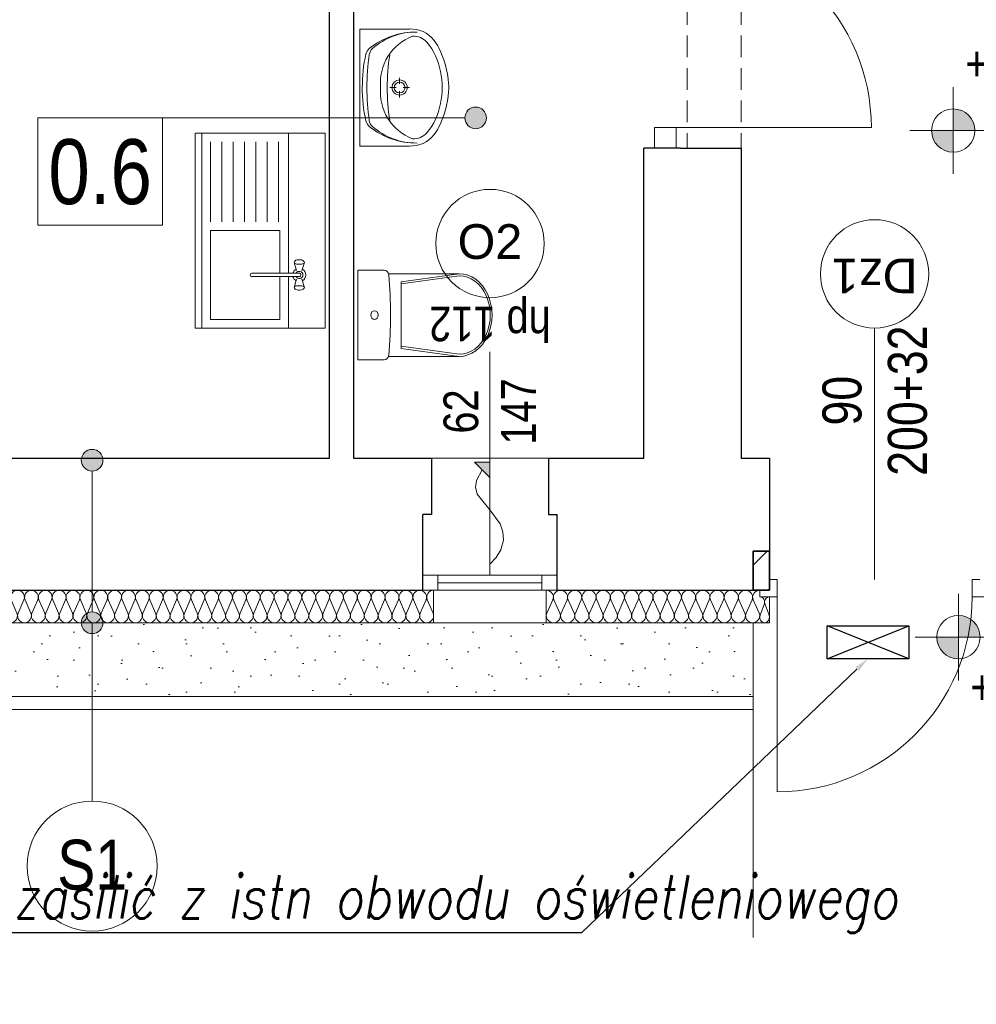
# Model space of a CAD drawing. Extents: x -543332 to -323966, y -9028 to 137422.
# Tile 17 of 250: x -484818 to -480404, y 30947 to 35491. Entities that reach past the tile are written whole.
import ezdxf
from ezdxf import colors
from ezdxf.entities.mleader import LeaderData, LeaderLine
from ezdxf.math import Vec2, Vec3

# ---------------------------------------------------------------- set-up
doc = ezdxf.new("R2010")
doc.units = 0
doc.header["$MEASUREMENT"] = 0
doc.linetypes.add('Krawędzie ukryte', pattern=[150, 100, -50])
for name, color, linetype in [('!OSWIETLENIE-LL', 1, 'Continuous'), ('A-Okna', 8, 'Continuous'), ('Arch ocieplenie', 8, 'Continuous'), ('Arch opisy', 8, 'Continuous'), ('Arch zmurowania', 8, 'Continuous'), ('INWENT OPISY', 8, 'Continuous'), ('INWENT RZĘDNE', 8, 'Continuous'), ('INWENT wyposarzenie', 8, 'Continuous')]:
    doc.layers.add(name, color=color, linetype=linetype)
for name, color, linetype, lineweight in [('$ IE_OPISY', 7, 'Continuous', 25), ('A-Okna_Nr_Pióra__9', 8, 'Continuous', 9), ('Arch drzwi_Nr_Pióra__10', 8, 'Continuous', 18), ('Arch ocieplenie_Nr_Pióra__9', 8, 'Continuous', 9), ('Arch okna_Nr_Pióra__82', 8, 'Continuous', 20), ('Arch opisy okien_Nr_Pióra__9', 8, 'Continuous', 9), ('Arch opisy_Nr_Pióra__1', 8, 'Continuous', 25), ('Arch opisy_Nr_Pióra__21', 8, 'Continuous', 9), ('Arch opisy_Nr_Pióra__9', 8, 'Continuous', 9), ('Arch stropy_Nr_Pióra__21', 8, 'Continuous', 9), ('Arch teren_Nr_Pióra__5', 8, 'Continuous', 13), ('Arch wykończenie_Nr_Pióra__3', 8, 'Continuous', 18), ('Arch zmurowania_Nr_Pióra__21', 8, 'Continuous', 9), ('Arch zmurowania_Nr_Pióra__27', 8, 'Continuous', 35), ('INWENT OPISY_Nr_Pióra__21', 8, 'Continuous', 9), ('INWENT OPISY_Nr_Pióra__9', 8, 'Continuous', 9), ('INWENT RZĘDNE_Nr_Pióra__21', 8, 'Continuous', 9), ('INWENT wyposarzenie_Nr_Pióra__21', 8, 'Continuous', 9), ('INWENT. DRZWI_Nr_Pióra__5', 8, 'Continuous', 13), ('INWENT. OKNA_Nr_Pióra__21', 8, 'Continuous', 9), ('INWENT. OKNA_Nr_Pióra__5', 8, 'Continuous', 13), ('INWENT.ŚCIANY_Nr_Pióra__1', 8, 'Continuous', 25), ('INWENT.ŚCIANY_Nr_Pióra__21', 8, 'Continuous', 9), ('Istniejące stropy_Nr_Pióra__5', 8, 'Continuous', 13)]:
    doc.layers.add(name, color=color, linetype=linetype, lineweight=lineweight)
doc.styles.add('GENERATED_STYLE_10', font='arial.ttf')
doc.styles.add('GENERATED_STYLE_3', font='ARIALN.TTF')
doc.styles.add('GENERATED_STYLE_4', font='ARIALN.TTF')
doc.styles.add('GENERATED_STYLE_6', font='ARIALN.TTF')
doc.styles.add('GENERATED_STYLE_7', font='ARIALN.TTF')
doc.styles.add('ROMANS', font='romans.shx', dxfattribs={"width": 0.85})

# ---------------------------------------------------------------- blocks, each defined once
blk = doc.blocks.new('Izolacja cieplna 14_16', base_point=(-485468.3, 32857.6))
at = {"layer": 'Arch ocieplenie_Nr_Pióra__9', "linetype": 'Continuous'}
for p, q in [((-485465.6, 32752.3), (-485439, 32812.9)), ((-485433.6, 32812.9), (-485407, 32752.3)), ((-485401.6, 32752.3), (-485375, 32812.9)), ((-485369.6, 32812.9), (-485343, 32752.3)), ((-485337.6, 32752.3), (-485311, 32812.9)), ((-485305.6, 32812.9), (-485279, 32752.3)), ((-485273.6, 32752.3), (-485247, 32812.9)), ((-485241.6, 32812.9), (-485215, 32752.3)), ((-485209.6, 32752.3), (-485183, 32812.9)), ((-485177.6, 32812.9), (-485151, 32752.3)), ((-485145.6, 32752.3), (-485119, 32812.9)), ((-485113.6, 32812.9), (-485087, 32752.3)), ((-485081.6, 32752.3), (-485055, 32812.9)), ((-485049.6, 32812.9), (-485023, 32752.3)), ((-485017.6, 32752.3), (-484991, 32812.9)), ((-484985.6, 32812.9), (-484959, 32752.3)), ((-484953.6, 32752.3), (-484927, 32812.9)), ((-484921.6, 32812.9), (-484895, 32752.3)), ((-484889.6, 32752.3), (-484863, 32812.9)), ((-484857.6, 32812.9), (-484831, 32752.3)), ((-484825.6, 32752.3), (-484799, 32812.9)), ((-484793.6, 32812.9), (-484767, 32752.3)), ((-484761.6, 32752.3), (-484735, 32812.9)), ((-484729.6, 32812.9), (-484703, 32752.3)), ((-484697.6, 32752.3), (-484671, 32812.9)), ((-484665.6, 32812.9), (-484639, 32752.3)), ((-484633.6, 32752.3), (-484607, 32812.9)), ((-484601.6, 32812.9), (-484575, 32752.3)), ((-484569.6, 32752.3), (-484543, 32812.9)), ((-484537.6, 32812.9), (-484511, 32752.3)), ((-484505.6, 32752.3), (-484479, 32812.9)), ((-484473.6, 32812.9), (-484447, 32752.3)), ((-484441.6, 32752.3), (-484415, 32812.9)), ((-484409.6, 32812.9), (-484383, 32752.3)), ((-484377.6, 32752.3), (-484351, 32812.9)), ((-484345.6, 32812.9), (-484319, 32752.3)), ((-484313.6, 32752.3), (-484287, 32812.9)), ((-484281.6, 32812.9), (-484255, 32752.3)), ((-484249.6, 32752.3), (-484223, 32812.9)), ((-484217.6, 32812.9), (-484191, 32752.3)), ((-484185.6, 32752.3), (-484159, 32812.9)), ((-484153.6, 32812.9), (-484127, 32752.3)), ((-484121.6, 32752.3), (-484095, 32812.9)), ((-484089.6, 32812.9), (-484063, 32752.3)), ((-484057.6, 32752.3), (-484031, 32812.9)), ((-484025.6, 32812.9), (-483999, 32752.3)), ((-483993.6, 32752.3), (-483967, 32812.9)), ((-483961.6, 32812.9), (-483935, 32752.3)), ((-483929.6, 32752.3), (-483903, 32812.9)), ((-483897.6, 32812.9), (-483871, 32752.3)), ((-483865.6, 32752.3), (-483839, 32812.9)), ((-483833.6, 32812.9), (-483807, 32752.3)), ((-483801.6, 32752.3), (-483775, 32812.9)), ((-483769.6, 32812.9), (-483743, 32752.3)), ((-483737.6, 32752.3), (-483711, 32812.9)), ((-483705.6, 32812.9), (-483679, 32752.3)), ((-483673.6, 32752.3), (-483647, 32812.9)), ((-483641.6, 32812.9), (-483615, 32752.3)), ((-483609.6, 32752.3), (-483583, 32812.9)), ((-483577.6, 32812.9), (-483551, 32752.3)), ((-483545.6, 32752.3), (-483519, 32812.9)), ((-483513.6, 32812.9), (-483487, 32752.3)), ((-483481.6, 32752.3), (-483455, 32812.9)), ((-483449.6, 32812.9), (-483423, 32752.3)), ((-483417.6, 32752.3), (-483391, 32812.9)), ((-483385.6, 32812.9), (-483359, 32752.3)), ((-483353.6, 32752.3), (-483327, 32812.9)), ((-483321.6, 32812.9), (-483295, 32752.3)), ((-483289.6, 32752.3), (-483263, 32812.9)), ((-483257.6, 32812.9), (-483231, 32752.3)), ((-483225.6, 32752.3), (-483199, 32812.9)), ((-483193.6, 32812.9), (-483167, 32752.3)), ((-483161.6, 32752.3), (-483135, 32812.9)), ((-483129.6, 32812.9), (-483103, 32752.3)), ((-483097.6, 32752.3), (-483071, 32812.9)), ((-483065.6, 32812.9), (-483039, 32752.3)), ((-483033.6, 32752.3), (-483007, 32812.9)), ((-483001.6, 32812.9), (-482975, 32752.3)), ((-482969.6, 32752.3), (-482943, 32812.9)), ((-482937.6, 32812.9), (-482911, 32752.3))]:
    blk.add_line(p, q, dxfattribs=at)
for centre, start_param, end_param in [((-485468.3, 32825.7), 5.870392, 7.853982), ((-485404.3, 32825.7), 5.870392, 9.837571), ((-485340.3, 32825.7), 5.870392, 9.837571), ((-485276.3, 32825.7), 5.870392, 9.837571), ((-485212.3, 32825.7), 5.870392, 9.837571), ((-485148.3, 32825.7), 5.870392, 9.837571), ((-485084.3, 32825.7), 5.870392, 9.837571), ((-485020.3, 32825.7), 5.870392, 9.837571), ((-484956.3, 32825.7), 5.870392, 9.837571), ((-484892.3, 32825.7), 5.870392, 9.837571), ((-484828.3, 32825.7), 5.870392, 9.837571), ((-484764.3, 32825.7), 5.870392, 9.837571), ((-484700.3, 32825.7), 5.870392, 9.837571), ((-484636.3, 32825.7), 5.870392, 9.837571), ((-484572.3, 32825.7), 5.870392, 9.837571), ((-484508.3, 32825.7), 5.870392, 9.837571), ((-484444.3, 32825.7), 5.870392, 9.837571), ((-484380.3, 32825.7), 5.870392, 9.837571), ((-484316.3, 32825.7), 5.870392, 9.837571), ((-484252.3, 32825.7), 5.870392, 9.837571), ((-484188.3, 32825.7), 5.870392, 9.837571), ((-484124.3, 32825.7), 5.870392, 9.837571), ((-484060.3, 32825.7), 5.870392, 9.837571), ((-483996.3, 32825.7), 5.870392, 9.837571), ((-483932.3, 32825.7), 5.870392, 9.837571), ((-483868.3, 32825.7), 5.870392, 9.837571), ((-483804.3, 32825.7), 5.870392, 9.837571), ((-483740.3, 32825.7), 5.870392, 9.837571), ((-483676.3, 32825.7), 5.870392, 9.837571), ((-483612.3, 32825.7), 5.870392, 9.837571), ((-483548.3, 32825.7), 5.870392, 9.837571), ((-483484.3, 32825.7), 5.870392, 9.837571), ((-483420.3, 32825.7), 5.870392, 9.837571), ((-483356.3, 32825.7), 5.870392, 9.837571), ((-483292.3, 32825.7), 5.870392, 9.837571), ((-483228.3, 32825.7), 5.870392, 9.837571), ((-483164.3, 32825.7), 5.870392, 9.837571), ((-483100.3, 32825.7), 5.870392, 9.837571), ((-483036.3, 32825.7), 5.870392, 9.837571), ((-482972.3, 32825.7), 5.870392, 9.837571), ((-482908.3, 32825.7), 1.570796, 3.554385), ((-485436.3, 32739.5), 2.728799, 6.695979), ((-485372.3, 32739.5), 2.728799, 6.695979), ((-485308.3, 32739.5), 2.728799, 6.695979), ((-485244.3, 32739.5), 2.728799, 6.695979), ((-485180.3, 32739.5), 2.728799, 6.695979), ((-485116.3, 32739.5), 2.728799, 6.695979), ((-485052.3, 32739.5), 2.728799, 6.695979), ((-484988.3, 32739.5), 2.728799, 6.695979), ((-484924.3, 32739.5), 2.728799, 6.695979), ((-484860.3, 32739.5), 2.728799, 6.695979), ((-484796.3, 32739.5), 2.728799, 6.695979), ((-484732.3, 32739.5), 2.728799, 6.695979), ((-484668.3, 32739.5), 2.728799, 6.695979), ((-484604.3, 32739.5), 2.728799, 6.695979), ((-484540.3, 32739.5), 2.728799, 6.695979), ((-484476.3, 32739.5), 2.728799, 6.695979), ((-484412.3, 32739.5), 2.728799, 6.695979), ((-484348.3, 32739.5), 2.728799, 6.695979), ((-484284.3, 32739.5), 2.728799, 6.695979), ((-484220.3, 32739.5), 2.728799, 6.695979), ((-484156.3, 32739.5), 2.728799, 6.695979), ((-484092.3, 32739.5), 2.728799, 6.695979), ((-484028.3, 32739.5), 2.728799, 6.695979), ((-483964.3, 32739.5), 2.728799, 6.695979), ((-483900.3, 32739.5), 2.728799, 6.695979), ((-483836.3, 32739.5), 2.728799, 6.695979), ((-483772.3, 32739.5), 2.728799, 6.695979), ((-483708.3, 32739.5), 2.728799, 6.695979), ((-483644.3, 32739.5), 2.728799, 6.695979), ((-483580.3, 32739.5), 2.728799, 6.695979), ((-483516.3, 32739.5), 2.728799, 6.695979), ((-483452.3, 32739.5), 2.728799, 6.695979), ((-483388.3, 32739.5), 2.728799, 6.695979), ((-483324.3, 32739.5), 2.728799, 6.695979), ((-483260.3, 32739.5), 2.728799, 6.695979), ((-483196.3, 32739.5), 2.728799, 6.695979), ((-483132.3, 32739.5), 2.728799, 6.695979), ((-483068.3, 32739.5), 2.728799, 6.695979), ((-483004.3, 32739.5), 2.728799, 6.695979), ((-482940.3, 32739.5), 2.728799, 6.695979)]:
    blk.add_ellipse(centre, major_axis=(32, 0), ratio=0.996929, start_param=start_param, end_param=end_param, dxfattribs=at)
blk = doc.blocks.new('Izolacja cieplna 14_193', base_point=(-482388.3, 32857.6))
at = {"layer": 'Arch ocieplenie_Nr_Pióra__9', "linetype": 'Continuous'}
for p, q in [((-482385.6, 32752.3), (-482358.3, 32812.9)), ((-482352.7, 32812.9), (-482325.4, 32752.3)), ((-482319.9, 32752.3), (-482292.6, 32812.9)), ((-482287.1, 32812.9), (-482259.8, 32752.3)), ((-482254.2, 32752.3), (-482226.9, 32812.9)), ((-482221.4, 32812.9), (-482194.1, 32752.3)), ((-482188.6, 32752.3), (-482161.3, 32812.9)), ((-482155.7, 32812.9), (-482128.4, 32752.3)), ((-482122.9, 32752.3), (-482095.6, 32812.9)), ((-482090.1, 32812.9), (-482062.8, 32752.3)), ((-482057.2, 32752.3), (-482029.9, 32812.9)), ((-482024.4, 32812.9), (-481997.1, 32752.3)), ((-481991.6, 32752.3), (-481964.3, 32812.9)), ((-481958.7, 32812.9), (-481931.4, 32752.3)), ((-481925.9, 32752.3), (-481898.6, 32812.9)), ((-481893.1, 32812.9), (-481865.8, 32752.3)), ((-481860.2, 32752.3), (-481832.9, 32812.9)), ((-481827.4, 32812.9), (-481800.1, 32752.3)), ((-481794.6, 32752.3), (-481767.3, 32812.9)), ((-481761.7, 32812.9), (-481734.4, 32752.3)), ((-481728.9, 32752.3), (-481701.6, 32812.9)), ((-481696.1, 32812.9), (-481668.8, 32752.3)), ((-481663.2, 32752.3), (-481635.9, 32812.9)), ((-481630.4, 32812.9), (-481603.1, 32752.3)), ((-481597.6, 32752.3), (-481570.3, 32812.9)), ((-481564.7, 32812.9), (-481537.4, 32752.3)), ((-481531.9, 32752.3), (-481504.6, 32812.9)), ((-481499.1, 32812.9), (-481471.8, 32752.3)), ((-481466.2, 32752.3), (-481438.9, 32812.9)), ((-481433.4, 32812.9), (-481406.1, 32752.3))]:
    blk.add_line(p, q, dxfattribs=at)
for centre, start_param, end_param in [((-482388.3, 32825.7), 5.870392, 7.853982), ((-482322.7, 32825.7), 5.870392, 9.837571), ((-482257, 32825.7), 5.870392, 9.837571), ((-482191.3, 32825.7), 5.870392, 9.837571), ((-482125.7, 32825.7), 5.870392, 9.837571), ((-482060, 32825.7), 5.870392, 9.837571), ((-481994.3, 32825.7), 5.870392, 9.837571), ((-481928.7, 32825.7), 5.870392, 9.837571), ((-481863, 32825.7), 5.870392, 9.837571), ((-481797.3, 32825.7), 5.870392, 9.837571), ((-481731.7, 32825.7), 5.870392, 9.837571), ((-481666, 32825.7), 5.870392, 9.837571), ((-481600.3, 32825.7), 5.870392, 9.837571), ((-481534.7, 32825.7), 5.870392, 9.837571), ((-481469, 32825.7), 5.870392, 9.837571), ((-481403.3, 32825.7), 1.570796, 3.554385), ((-482355.5, 32739.5), 2.728799, 6.695979), ((-482289.8, 32739.5), 2.728799, 6.695979), ((-482224.2, 32739.5), 2.728799, 6.695979), ((-482158.5, 32739.5), 2.728799, 6.695979), ((-482092.8, 32739.5), 2.728799, 6.695979), ((-482027.2, 32739.5), 2.728799, 6.695979), ((-481961.5, 32739.5), 2.728799, 6.695979), ((-481895.8, 32739.5), 2.728799, 6.695979), ((-481830.2, 32739.5), 2.728799, 6.695979), ((-481764.5, 32739.5), 2.728799, 6.695979), ((-481698.8, 32739.5), 2.728799, 6.695979), ((-481633.2, 32739.5), 2.728799, 6.695979), ((-481567.5, 32739.5), 2.728799, 6.695979), ((-481501.8, 32739.5), 2.728799, 6.695979), ((-481436.2, 32739.5), 2.728799, 6.695979)]:
    blk.add_ellipse(centre, major_axis=(32.8, 0), ratio=0.971626, start_param=start_param, end_param=end_param, dxfattribs=at)
blk = doc.blocks.new('Izolacja cieplna 14_194', base_point=(-481403.3, 32827.6))
at = {"layer": 'Arch ocieplenie_Nr_Pióra__9', "linetype": 'Continuous'}
for p, q in [((-481401.4, 32743.4), (-481382.7, 32791.9)), ((-481378.9, 32791.9), (-481360.2, 32743.4))]:
    blk.add_line(p, q, dxfattribs=at)
for centre, start_param, end_param in [((-481403.3, 32802.1), 4.299596, 6.283185), ((-481358.3, 32802.1), 0, 1.983589), ((-481380.8, 32733.2), 1.158003, 5.125183)]:
    blk.add_ellipse(centre, major_axis=(0, 25.5), ratio=0.881607, start_param=start_param, end_param=end_param, dxfattribs=at)
blk = doc.blocks.new('Ściana_6', base_point=(-481358.3, 33037.6))
at = {"layer": 'Arch zmurowania_Nr_Pióra__21', "linetype": 'Continuous'}
h = blk.add_hatch(dxfattribs=at)
h.set_pattern_fill('Common_Brick', color=256, style=0, pattern_type=2)
h.set_pattern_definition([(45, (0, 0), (-91.923878, 91.923878), [])])
h.paths.add_polyline_path([(-481358.3, 33037.6), (-481433.3, 33037.6), (-481433.3, 32857.6), (-481358.3, 32857.6)], flags=0)
at = {"layer": 'Arch zmurowania_Nr_Pióra__27', "linetype": 'Continuous'}
for p, q in [((-481358.3, 33037.6), (-481433.3, 33037.6)), ((-481433.3, 33037.6), (-481433.3, 32857.6)), ((-481358.3, 32857.6), (-481358.3, 33037.6)), ((-481433.3, 32857.6), (-481358.3, 32857.6))]:
    blk.add_line(p, q, dxfattribs=at)
blk = doc.blocks.new('Symbol Umywalka 14_249', base_point=(-482838.3, 34907.6))
at = {"layer": 'INWENT wyposarzenie_Nr_Pióra__21', "linetype": 'Continuous'}
for p, q in [((-483248.3, 34907.6), (-483248.3, 35447.6)), ((-483248.3, 35447.6), (-483019.8, 35447.6)), ((-483248.3, 35262.7), (-483248.3, 35092.6)), ((-483065, 35223), (-483065, 35194.2)), ((-483110.5, 35177.5), (-483081.7, 35177.5)), ((-483048.3, 35177.5), (-483019.5, 35177.5)), ((-483065, 35160.8), (-483065, 35132)), ((-483248.3, 34907.6), (-483019.8, 34907.6))]:
    blk.add_line(p, q, dxfattribs=at)
for radius in [35, 25]:
    blk.add_circle((-483065, 35177.5), radius, dxfattribs=at)
for centre, radius, start, end in [((-483013.9, 35310.4), 137.4, 38.7454, 92.4552), ((-482990.3, 35094.1), 339.6, 89.0153, 129.2578), ((-482988.5, 35128.6), 305.1, 89.2458, 131.398), ((-482917.3, 35190.5), 240.7, 111.5519, 147.1558), ((-483000.2, 35333.7), 80.9, 40.8016, 93.9306), ((-483072.9, 35263.4), 212.8, 27.1571, 38.6848), ((-483176.8, 35322.2), 45, 129.2578, 167.2285), ((-483160.5, 35323.7), 45, 131.398, 172.0921), ((-483165.7, 35201), 293, 9.9978, 39.2851), ((-483282, 35163.9), 444.2, 4.2052, 26.2597), ((-482561.4, 35182.7), 675.9, 167.2285, 180.4328), ((-482062.2, 35171.1), 1153.8, 172.0921, 179.6775), ((-482913.4, 35197), 240.6, 148.9439, 184.606), ((-482137.6, 35177.6), 984.9, 171.1796, 188.8266), ((-483185, 35177.6), 316.7, 346.4334, 13.5666), ((-482561.4, 35171.9), 675.9, 179.4897, 192.694), ((-482062.2, 35182.8), 1153.8, 180.245, 187.8304), ((-482913.4, 35158.3), 240.6, 175.394, 211.0561), ((-483108.3, 35177.6), 270, 355.9876, 4.0124), ((-483282, 35191.3), 444.2, 333.7403, 355.7948), ((-483165.7, 35154.2), 293, 320.7149, 350.0022), ((-482917.3, 35164.7), 240.7, 212.8442, 248.4481), ((-483177, 35033.2), 45, 192.694, 230.6648), ((-482990.2, 35261.1), 339.6, 230.6648, 270.9072), ((-483160.7, 35031.7), 45, 187.8304, 228.5245), ((-482988.4, 35226.6), 305.1, 228.5245, 270.6767), ((-483072.9, 35091.9), 212.8, 321.3152, 332.8429), ((-483013.9, 35044.9), 137.4, 267.5448, 321.2546), ((-483000.2, 35021.6), 80.9, 266.0694, 319.1984)]:
    blk.add_arc(centre, radius, start, end, dxfattribs=at)
blk = doc.blocks.new('Symbol WC 2 14_251', base_point=(-483258.3, 33920.4))
at = {"layer": 'INWENT wyposarzenie_Nr_Pióra__21', "linetype": 'Continuous'}
for p, q in [((-483258.3, 33920.4), (-483258.3, 34334.9)), ((-483258.3, 34334.9), (-483135.8, 34334.9)), ((-483116.2, 34318.5), (-482789.4, 34318.5)), ((-482789.8, 34318.5), (-483058.7, 34281.3)), ((-482789.8, 34308.7), (-483058.7, 34271.6)), ((-483058.7, 34127.6), (-483058.7, 34281.3)), ((-483058.7, 34127.6), (-483058.7, 33973.9)), ((-482789.8, 33946.5), (-483058.7, 33983.7)), ((-482789.8, 33936.8), (-483058.7, 33973.9)), ((-483258.3, 33920.4), (-483135.8, 33920.4)), ((-483116, 33936.8), (-482789.4, 33936.8))]:
    blk.add_line(p, q, dxfattribs=at)
for centre, major_axis, ratio, start_param, end_param in [((-483135.8, 34310.8), (0, 24.1), 0.857479, 4.812804, 6.283185), ((-484627.7, 34127.6), (0, 1773.6), 0.857479, 4.60742, 4.817236), ((-482789.8, 34127.6), (0, -181.1), 0.790357, 0, 3.141593), ((-482789.4, 34127.6), (0, -190.8), 0.791506, 0, 3.141593), ((-483135.8, 33944.4), (0, 24.1), 0.857479, 3.141593, 4.602988)]:
    blk.add_ellipse(centre, major_axis=major_axis, ratio=ratio, start_param=start_param, end_param=end_param, dxfattribs=at)
blk.add_ellipse((-483181, 34127.6), major_axis=(0, 20.1), ratio=0.857479, dxfattribs=at)
blk = doc.blocks.new('Linia_8', base_point=(-484159, 35037.3))
at = {"layer": 'INWENT OPISY_Nr_Pióra__21', "linetype": 'Continuous'}
blk.add_hatch(color=256, dxfattribs=at).paths.add_polyline_path([(-482664.2, 35037.3), (-482668, 35056.4), (-482678.9, 35072.6), (-482695.1, 35083.4), (-482714.2, 35087.3), (-482733.4, 35083.4), (-482749.6, 35072.6), (-482760.4, 35056.4), (-482764.2, 35037.3), (-482760.4, 35018.1), (-482749.6, 35001.9), (-482733.4, 34991.1), (-482714.2, 34987.3), (-482695.1, 34991.1), (-482678.9, 35001.9), (-482668, 35018.1)], flags=0)
blk.add_line((-484159, 35037.3), (-482764.2, 35037.3), dxfattribs=at)
blk.add_circle((-482714.2, 35037.3), 50, dxfattribs=at)
blk = doc.blocks.new('Krzywa_7', base_point=(-482648.3, 32977.9))
at = {"layer": 'A-Okna_Nr_Pióra__9', "linetype": 'Continuous'}
blk.add_hatch(color=256, dxfattribs=at).paths.add_polyline_path([(-482648.3, 33448.5), (-482648.7, 33377.8), (-482719, 33448.9)], flags=0)
for p, q in [((-482648.3, 33448.5), (-482719, 33448.9)), ((-482648.7, 33377.8), (-482719, 33448.9)), ((-482648.3, 33448.5), (-482648.7, 33377.8))]:
    blk.add_line(p, q, dxfattribs=at)
at = {"layer": 'A-Okna_Nr_Pióra__9', "linetype": 'Continuous', "flags": 128}
blk.add_lwpolyline([(-482648.3, 32977.9), (-482619.2, 33009.1), (-482597.9, 33044.1), (-482585.7, 33088.8), (-482588.2, 33127.5), (-482601.2, 33164), (-482648.3, 33228.5), (-482707.9, 33301.8), (-482715, 33333.8), (-482711, 33363.7), (-482683.9, 33413.3)], dxfattribs=at)
blk = doc.blocks.new('Koty wysokościowe_2', base_point=(-480510.2, 34978.7))
at = {"layer": 'INWENT RZĘDNE_Nr_Pióra__21', "linetype": 'Continuous'}
for points in [[(-480510.2, 34978.7), (-480410.2, 34978.7), (-480417.8, 35017), (-480439.5, 35049.4), (-480471.9, 35071.1), (-480510.2, 35078.7)], [(-480510.2, 34978.7), (-480610.2, 34978.7), (-480602.6, 34940.4), (-480580.9, 34908), (-480548.4, 34886.3), (-480510.2, 34878.7)]]:
    blk.add_hatch(color=256, dxfattribs=at).paths.add_polyline_path(points, flags=0)
for p, q in [((-480510.2, 34778.7), (-480510.2, 35178.7)), ((-480710.2, 34978.7), (-480310.2, 34978.7))]:
    blk.add_line(p, q, dxfattribs=at)
blk.add_circle((-480510.2, 34978.7), 100, dxfattribs=at)
at = {"layer": 'INWENT RZĘDNE_Nr_Pióra__21', "insert": (-480454.9, 35178.7), "char_height": 160, "attachment_point": 7, "style": 'GENERATED_STYLE_3'}
blk.add_mtext('{+/-0,00}', dxfattribs=at)
blk = doc.blocks.new('Koty wysokościowe_7', base_point=(-480486.5, 32641))
at = {"layer": 'INWENT RZĘDNE_Nr_Pióra__21', "linetype": 'Continuous'}
for points in [[(-480486.5, 32641), (-480386.5, 32641), (-480394.1, 32679.3), (-480415.8, 32711.7), (-480448.2, 32733.4), (-480486.5, 32741)], [(-480486.5, 32641), (-480586.5, 32641), (-480578.9, 32602.7), (-480557.2, 32570.3), (-480524.8, 32548.6), (-480486.5, 32541)]]:
    blk.add_hatch(color=256, dxfattribs=at).paths.add_polyline_path(points, flags=0)
for p, q in [((-480486.5, 32441), (-480486.5, 32841)), ((-480686.5, 32641), (-480286.5, 32641))]:
    blk.add_line(p, q, dxfattribs=at)
blk.add_circle((-480486.5, 32641), 100, dxfattribs=at)
at = {"layer": 'INWENT RZĘDNE_Nr_Pióra__21', "insert": (-480431.2, 32301.8), "char_height": 160, "attachment_point": 7, "style": 'GENERATED_STYLE_3'}
blk.add_mtext('{+/-0,00}', dxfattribs=at)
blk = doc.blocks.new('Linia_29', base_point=(-484484, 33457.6))
at = {"layer": 'Arch opisy_Nr_Pióra__21', "linetype": 'Continuous'}
for points in [[(-484434, 33457.6), (-484437.8, 33476.8), (-484448.6, 33493), (-484464.9, 33503.8), (-484484, 33507.6), (-484503.1, 33503.8), (-484519.3, 33493), (-484530.2, 33476.8), (-484534, 33457.6), (-484530.2, 33438.5), (-484519.3, 33422.3), (-484503.1, 33411.4), (-484484, 33407.6), (-484464.9, 33411.4), (-484448.6, 33422.3), (-484437.8, 33438.5)], [(-484434, 32707.6), (-484437.8, 32726.8), (-484448.6, 32743), (-484464.9, 32753.8), (-484484, 32757.6), (-484503.1, 32753.8), (-484519.3, 32743), (-484530.2, 32726.8), (-484534, 32707.6), (-484530.2, 32688.5), (-484519.3, 32672.3), (-484503.1, 32661.4), (-484484, 32657.6), (-484464.9, 32661.4), (-484448.6, 32672.3), (-484437.8, 32688.5)]]:
    blk.add_hatch(color=256, dxfattribs=at).paths.add_polyline_path(points, flags=0)
blk.add_line((-484484, 33407.6), (-484484, 32757.6), dxfattribs=at)
for centre in [(-484484, 33457.6), (-484484, 32707.6)]:
    blk.add_circle(centre, 50, dxfattribs=at)
blk = doc.blocks.new('Linia_30', base_point=(-484484, 32707.6))
at = {"layer": 'Arch opisy_Nr_Pióra__21', "linetype": 'Continuous'}
blk.add_line((-484484, 32707.6), (-484484, 31885), dxfattribs=at)
blk.add_circle((-484484, 31585), 300, dxfattribs=at)

msp = doc.modelspace()

# ---------------------------------------------------------------- hatches: boundary and pattern name
at = {"layer": 'Arch okna_Nr_Pióra__82', "linetype": 'Continuous'}
h = msp.add_hatch(dxfattribs=at)
h.set_pattern_fill('Render', color=256, style=0, pattern_type=2)
h.set_pattern_definition([(45, (0, 350), (-111.36932, 111.36932), [0, -105, 0, -157.5]), (110, (350, 350), (148.00159, 53.868173), [0, -77, 0, -133])])
h.paths.add_polyline_path([(-481433.3, 32707.6), (-489038.3, 32707.6), (-489038.3, 32367.6), (-481433.3, 32367.6)], flags=0)

# ---------------------------------------------------------------- linework, layer by layer
at = {"layer": '!OSWIETLENIE-LL'}
msp.add_lwpolyline([(-481092.5, 32692.9), (-480715.5, 32692.9), (-480715.5, 32541.8), (-481092.5, 32541.8)], close=True, dxfattribs=at)
for points in [[(-480715.5, 32541.8), (-481092.5, 32692.9)], [(-481092.5, 32541.8), (-480715.5, 32692.9)]]:
    msp.add_lwpolyline(points, dxfattribs=at)
at = {"layer": 'Arch drzwi_Nr_Pióra__10', "linetype": 'Continuous'}
for p, q in [((-481323.3, 32907.6), (-481358.3, 32907.6)), ((-481323.3, 32827.6), (-481323.3, 32907.6)), ((-480388.3, 32907.6), (-480423.3, 32907.6)), ((-480423.3, 32907.6), (-480423.3, 32827.6)), ((-481403.3, 32827.6), (-481403.3, 32857.6)), ((-481403.3, 32827.6), (-481323.3, 32827.6)), ((-481323.3, 32827.6), (-481323.3, 31927.6)), ((-480423.3, 32827.6), (-480343.3, 32827.6))]:
    msp.add_line(p, q, dxfattribs=at)
msp.add_arc((-481323.3, 32827.6), 900, 270, 0, dxfattribs=at)
at = {"layer": 'Arch opisy_Nr_Pióra__9', "linetype": 'Continuous'}
msp.add_line((-480873.3, 34067.6), (-480873.3, 32907.6), dxfattribs=at)
for centre in [(-482648.3, 34457.6), (-480873.3, 34317.6)]:
    msp.add_circle(centre, 250, dxfattribs=at)
at = {"layer": 'Arch stropy_Nr_Pióra__21', "linetype": 'Continuous'}
msp.add_line((-481433.3, 32707.6), (-481433.3, 31255.1), dxfattribs=at)
at = {"layer": 'Arch teren_Nr_Pióra__5', "linetype": 'Continuous'}
for p, q in [((-481433.3, 32367.6), (-489038.3, 32367.6)), ((-481433.3, 32307.6), (-489098.3, 32307.6))]:
    msp.add_line(p, q, dxfattribs=at)
at = {"layer": 'Arch wykończenie_Nr_Pióra__3', "linetype": 'Continuous'}
for p, q in [((-482908.3, 32707.6), (-482908.3, 32857.6)), ((-482388.3, 32707.6), (-482388.3, 32857.6)), ((-481358.3, 32707.6), (-481358.3, 32827.6)), ((-485468.3, 32707.6), (-482908.3, 32707.6)), ((-481358.3, 32707.6), (-482388.3, 32707.6))]:
    msp.add_line(p, q, dxfattribs=at)
at = {"layer": 'INWENT wyposarzenie_Nr_Pióra__21', "linetype": 'Continuous'}
for p, q in [((-484008.3, 34967.6), (-483958.3, 34967.6)), ((-484008.3, 34067.6), (-484008.3, 34967.6)), ((-484008.3, 34967.6), (-483408.3, 34967.6)), ((-483978.3, 34067.6), (-483978.3, 34967.6)), ((-483978.3, 34967.6), (-483578.3, 34967.6)), ((-483578.3, 34967.6), (-483578.3, 34320.5)), ((-483408.3, 34967.6), (-483408.3, 34067.6)), ((-483938.3, 34557.6), (-483938.3, 34927.6)), ((-483885.8, 34557.6), (-483885.8, 34927.6)), ((-483833.3, 34557.6), (-483833.3, 34927.6)), ((-483780.8, 34557.6), (-483780.8, 34927.6)), ((-483728.3, 34557.6), (-483728.3, 34927.6)), ((-483675.8, 34557.6), (-483675.8, 34927.6)), ((-483623.3, 34557.6), (-483623.3, 34927.6)), ((-483618.3, 34517.6), (-483938.3, 34517.6)), ((-483938.3, 34517.6), (-483938.3, 34107.6)), ((-483618.3, 34320.5), (-483618.3, 34517.6)), ((-483552.3, 34370.2), (-483550.9, 34373)), ((-483550.9, 34367.4), (-483552.3, 34370.2)), ((-483540.4, 34332.7), (-483552.3, 34370.2)), ((-483550.9, 34373), (-483547.1, 34378.2)), ((-483546.7, 34364.9), (-483550.9, 34367.4)), ((-483547.1, 34378.2), (-483543.6, 34380.3)), ((-483540.3, 34363.1), (-483546.7, 34364.9)), ((-483543.6, 34380.3), (-483538.3, 34381.8)), ((-483532.5, 34362.1), (-483540.3, 34363.1)), ((-483538.3, 34381.8), (-483531.8, 34382.6)), ((-483524.2, 34362.1), (-483532.5, 34362.1)), ((-483531.8, 34382.6), (-483524.9, 34382.6)), ((-483524.9, 34382.6), (-483518.3, 34381.8)), ((-483516.3, 34363.1), (-483524.2, 34362.1)), ((-483518.3, 34381.8), (-483513, 34380.3)), ((-483516.3, 34332.7), (-483504.3, 34370.2)), ((-483509.9, 34364.9), (-483516.3, 34363.1)), ((-483513, 34380.3), (-483509.5, 34378.2)), ((-483505.8, 34367.4), (-483509.9, 34364.9)), ((-483505.8, 34373), (-483509.5, 34378.2)), ((-483505.8, 34373), (-483504.3, 34370.2)), ((-483504.3, 34370.2), (-483505.8, 34367.4)), ((-483747.2, 34320.5), (-483526.9, 34320.5)), ((-483526.9, 34304.8), (-483747.2, 34304.8)), ((-483618.3, 34107.6), (-483618.3, 34304.8)), ((-483578.3, 34304.8), (-483578.3, 34067.6)), ((-483540.4, 34292.5), (-483552.3, 34255)), ((-483550.9, 34257.9), (-483546.7, 34260.3)), ((-483546.7, 34260.3), (-483540.3, 34262.2)), ((-483540.3, 34262.2), (-483532.5, 34263.1)), ((-483532.5, 34263.1), (-483524.2, 34263.1)), ((-483524.2, 34263.1), (-483516.3, 34262.2)), ((-483516.3, 34292.5), (-483504.3, 34255)), ((-483516.3, 34262.2), (-483509.9, 34260.3)), ((-483509.9, 34260.3), (-483505.8, 34257.9)), ((-483552.3, 34255), (-483550.9, 34257.9)), ((-483550.9, 34252.2), (-483552.3, 34255)), ((-483550.9, 34252.2), (-483547.1, 34247.1)), ((-483543.6, 34245), (-483547.1, 34247.1)), ((-483538.3, 34243.5), (-483543.6, 34245)), ((-483531.8, 34242.7), (-483538.3, 34243.5)), ((-483524.9, 34242.7), (-483531.8, 34242.7)), ((-483518.3, 34243.5), (-483524.9, 34242.7)), ((-483513, 34245), (-483518.3, 34243.5)), ((-483509.5, 34247.1), (-483513, 34245)), ((-483505.8, 34252.2), (-483509.5, 34247.1)), ((-483505.8, 34257.9), (-483504.3, 34255)), ((-483504.3, 34255), (-483505.8, 34252.2)), ((-483938.3, 34107.6), (-483618.3, 34107.6)), ((-484008.3, 34067.6), (-483958.3, 34067.6)), ((-484008.3, 34067.6), (-483408.3, 34067.6)), ((-483578.3, 34067.6), (-483978.3, 34067.6))]:
    msp.add_line(p, q, dxfattribs=at)
for centre, radius, start, end in [((-483747.2, 34312.6), 7.88, 90, 270), ((-483528.3, 34312.6), 30, 117.9765, 164.7747), ((-483528.3, 34312.6), 30, 195.2253, 242.0235), ((-483528.3, 34312.6), 16.8, 208.0549, 151.9451), ((-483528.3, 34312.6), 8, 280, 80), ((-483528.3, 34312.6), 30, 297.9765, 62.0235)]:
    msp.add_arc(centre, radius, start, end, dxfattribs=at)
at = {"layer": 'INWENT. DRZWI_Nr_Pióra__5', "linetype": 'Continuous'}
for p, q in [((-481788.3, 34992.6), (-481888.3, 34992.6)), ((-481888.3, 34992.6), (-481888.3, 34897.6)), ((-481788.3, 34897.6), (-481788.3, 34992.6)), ((-481788.3, 34992.6), (-480888.3, 34992.6))]:
    msp.add_line(p, q, dxfattribs=at)
msp.add_arc((-481788.3, 34992.6), 900, 0, 90, dxfattribs=at)
at = {"layer": 'INWENT. OKNA_Nr_Pióra__5', "linetype": 'Continuous'}
for p, q in [((-482648.3, 32927.6), (-482648.3, 33957.6)), ((-482338.3, 32927.6), (-482958.3, 32927.6)), ((-482888.3, 32857.6), (-482888.3, 32927.6)), ((-482408.3, 32857.6), (-482408.3, 32927.6)), ((-482338.3, 32857.6), (-482958.3, 32857.6)), ((-482888.3, 32892.6), (-482408.3, 32892.6))]:
    msp.add_line(p, q, dxfattribs=at)
at = {"layer": 'INWENT.ŚCIANY_Nr_Pióra__1', "linetype": 'Continuous'}
for p, q in [((-483388.3, 33467.6), (-483388.3, 36497.6)), ((-483278.3, 35987.6), (-483278.3, 33467.6)), ((-481768.3, 34897.6), (-481938.3, 34897.6)), ((-481938.3, 33467.6), (-481938.3, 34897.6)), ((-481768.3, 34897.6), (-481488.3, 34897.6)), ((-481488.3, 34897.6), (-481488.3, 33467.6)), ((-485418.3, 33467.6), (-483388.3, 33467.6)), ((-483278.3, 33467.6), (-482918.3, 33467.6)), ((-482918.3, 33467.6), (-482918.3, 33207.6)), ((-482378.3, 33467.6), (-482378.3, 33207.6)), ((-482378.3, 33467.6), (-481938.3, 33467.6)), ((-481488.3, 33467.6), (-481358.3, 33467.6)), ((-481358.3, 33467.6), (-481358.3, 33037.6)), ((-482958.3, 32857.6), (-482958.3, 33207.6)), ((-482918.3, 33207.6), (-482958.3, 33207.6)), ((-482378.3, 33207.6), (-482338.3, 33207.6)), ((-482338.3, 32857.6), (-482338.3, 33207.6)), ((-481433.3, 32857.6), (-481433.3, 33037.6)), ((-481433.3, 33037.6), (-481358.3, 33037.6)), ((-485418.3, 32857.6), (-482958.3, 32857.6)), ((-482338.3, 32857.6), (-481433.3, 32857.6))]:
    msp.add_line(p, q, dxfattribs=at)
at = {"layer": 'INWENT.ŚCIANY_Nr_Pióra__21', "linetype": 'Continuous'}
for p, q in [((-482918.3, 33467.6), (-482378.3, 33467.6)), ((-482908.3, 32707.6), (-482388.3, 32707.6))]:
    msp.add_line(p, q, dxfattribs=at)
at = {"layer": 'Istniejące stropy_Nr_Pióra__5', "linetype": 'Krawędzie ukryte'}
for p, q in [((-481738.3, 38717.6), (-481738.3, 34897.6)), ((-481488.3, 38717.6), (-481488.3, 34897.6))]:
    msp.add_line(p, q, dxfattribs=at)

# ---------------------------------------------------------------- block references
at = {"layer": 'A-Okna', "color": 135, "linetype": 'Continuous', "lineweight": 9, "true_color": 0x3dad99}
msp.add_blockref('Krzywa_7', (-482648.3, 32977.9), dxfattribs=at)
at = {"layer": 'Arch ocieplenie', "color": 104, "linetype": 'Continuous', "lineweight": 13, "true_color": 0x029e21}
for name, p in [('Izolacja cieplna 14_16', (-485468.3, 32857.6)), ('Izolacja cieplna 14_193', (-482388.3, 32857.6)), ('Izolacja cieplna 14_194', (-481403.3, 32827.6))]:
    msp.add_blockref(name, p, dxfattribs=at)
at = {"layer": 'Arch opisy', "linetype": 'Continuous'}
for name, p in [('Linia_29', (-484484, 33457.6)), ('Linia_30', (-484484, 32707.6))]:
    msp.add_blockref(name, p, dxfattribs=at)
at = {"layer": 'Arch zmurowania'}
msp.add_blockref('Ściana_6', (-481358.3, 33037.6), dxfattribs=at)
at = {"layer": 'INWENT OPISY', "linetype": 'Continuous'}
msp.add_blockref('Linia_8', (-484159, 35037.3), dxfattribs=at)
at = {"layer": 'INWENT RZĘDNE'}
for name, p in [('Koty wysokościowe_2', (-480510.2, 34978.7)), ('Koty wysokościowe_7', (-480486.5, 32641))]:
    msp.add_blockref(name, p, dxfattribs=at)
at = {"layer": 'INWENT wyposarzenie', "color": 104, "linetype": 'Continuous', "lineweight": 13, "true_color": 0x029e21}
for name, p in [('Symbol Umywalka 14_249', (-482838.3, 34907.6)), ('Symbol WC 2 14_251', (-483258.3, 33920.4))]:
    msp.add_blockref(name, p, dxfattribs=at)

# ---------------------------------------------------------------- texts
at = {"layer": 'Arch opisy okien_Nr_Pióra__9', "linetype": 'Continuous', "insert": (-482648.3, 34546.8), "char_height": 160, "attachment_point": 2, "style": 'GENERATED_STYLE_10'}
msp.add_mtext('{O2}', dxfattribs=at)
at = {"layer": 'Arch opisy okien_Nr_Pióra__9', "linetype": 'Continuous', "insert": (-480873.3, 34228.5), "char_height": 160, "attachment_point": 2, "rotation": 180, "style": 'GENERATED_STYLE_10'}
msp.add_mtext('{Dz1}', dxfattribs=at)
at = {"layer": 'Arch opisy_Nr_Pióra__1', "linetype": 'Continuous', "insert": (-484484, 31706.4), "char_height": 230, "attachment_point": 2, "style": 'GENERATED_STYLE_7'}
msp.add_mtext('{S1}', dxfattribs=at)
at = {"layer": 'INWENT OPISY_Nr_Pióra__9', "linetype": 'Continuous', "insert": (-481114.1, 33732.6), "char_height": 180, "width": 1346.334, "attachment_point": 2, "rotation": 90, "line_spacing_factor": 1.007146, "style": 'GENERATED_STYLE_6'}
msp.add_mtext('{90\\P200+32}', dxfattribs=at)
at = {"layer": 'INWENT. OKNA_Nr_Pióra__21', "linetype": 'Continuous', "insert": (-482648.3, 34007), "char_height": 160, "attachment_point": 2, "rotation": 180, "style": 'GENERATED_STYLE_7'}
msp.add_mtext('{hp 112}', dxfattribs=at)
at = {"layer": 'INWENT. OKNA_Nr_Pióra__21', "linetype": 'Continuous', "insert": (-482862.5, 33682.6), "char_height": 160, "width": 709.227, "attachment_point": 2, "rotation": 90, "line_spacing_factor": 0.997246, "style": 'GENERATED_STYLE_7'}
msp.add_mtext('{62\\P147}', dxfattribs=at)

# ---------------------------------------------------------------- leaders
at = {"layer": '$ IE_OPISY', "color": 7, "lineweight": 30}
ml = msp.add_multileader_mtext('Standard', dxfattribs=at)
ml.set_content('\\Q10;\\W0.8;zasilić z istn obwodu oświetleniowego', color=7, style='ROMANS')
ml.set_leader_properties()
ml.build(insert=Vec2(0, 0))
ml.multileader.update_dxf_attribs({"text_left_attachment_type": 6, "text_right_attachment_type": 6, "dogleg_length": 0.36, "arrow_head_size": 70})
ctx = ml.context
ctx.base_point, ctx.char_height, ctx.arrow_head_size, ctx.landing_gap_size, ctx.plane_origin = Vec3(-484849, 31276.8), 200, 70, 0.9, Vec3(-507686.8, 34362.6)
ctx.left_attachment, ctx.right_attachment = 6, 6
notes = []
notes.append((ctx, [(0, (1, 1, 0), (-482225.3, 31276.8), (-1, 0), 0.36, [(0, [(-480904, 32541.8)], 0, [])])]))
ctx.mtext.insert, ctx.mtext.rotation, ctx.mtext.width, ctx.mtext.defined_height, ctx.mtext.flow_direction = Vec3(-484848.1, 31543.5), 6.283185, 4429.801, 382.9, 5
for ctx, leaders in notes:
    for number, flags, end, landing, length, lines in leaders:
        leader = LeaderData()
        leader.index, (leader.has_last_leader_line, leader.has_dogleg_vector, leader.attachment_direction) = number, flags
        leader.last_leader_point, leader.dogleg_vector, leader.dogleg_length = Vec3(end), Vec3(landing), length
        for number, points, colour, breaks in lines:
            line = LeaderLine()
            line.index, line.vertices, line.color, line.breaks = number, Vec3.list(points), colors.encode_raw_color(colour), breaks
            leader.lines.append(line)
        ctx.leaders.append(leader)

# ---------------------------------------------------------------- next in the draw order: wipeouts: each hides what was drawn before it
at = {"linetype": 'Continuous', "ltscale": 1942778.648781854}
msp.add_wipeout([(-484735, 35037.3), (-484159, 35037.3), (-484159, 34543.1), (-484735, 34543.1)], dxfattribs=at).dxf.layer = 'INWENT OPISY_Nr_Pióra__21'

# ---------------------------------------------------------------- next in the draw order: linework, layer by layer
at = {"layer": 'INWENT OPISY_Nr_Pióra__21', "linetype": 'Continuous', "flags": 128}
msp.add_lwpolyline([(-484735, 35037.3), (-484159, 35037.3), (-484159, 34543.1), (-484735, 34543.1)], close=True, dxfattribs=at)

# ---------------------------------------------------------------- next in the draw order: texts
at = {"layer": 'INWENT OPISY_Nr_Pióra__21', "linetype": 'Continuous', "insert": (-484447, 34635.1), "char_height": 300, "attachment_point": 8, "style": 'GENERATED_STYLE_4'}
msp.add_mtext('{0.6 }', dxfattribs=at)

doc.saveas('drawing.dxf')
